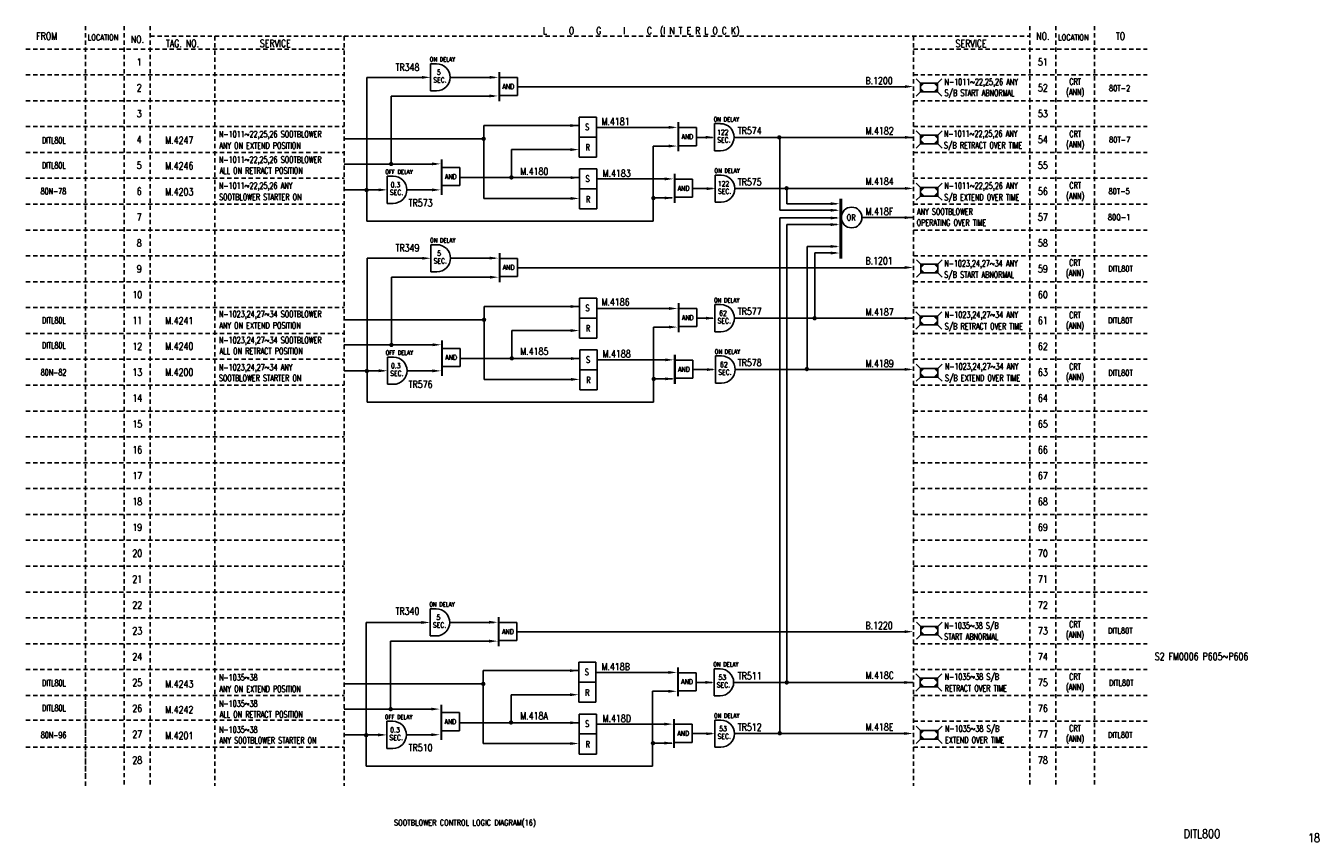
# Model space of a CAD drawing. Extents: x 11 to 460, y -301 to -17.
import ezdxf
from ezdxf.enums import TextEntityAlignment as Align

# ---------------------------------------------------------------- set-up
doc = ezdxf.new("R2010")
doc.units = 0
doc.header["$MEASUREMENT"] = 0
doc.linetypes.add('HIDDEN', pattern=[4, 1.5, -1, 1.5])
for name, color, linetype in [('CON', 4, 'CONTINUOUS'), ('DCS', 7, 'CONTINUOUS'), ('HID', 2, 'HIDDEN')]:
    doc.layers.add(name, color=color, linetype=linetype)
doc.styles.add('ROMANS', font='romans', dxfattribs={"width": 0.8})

msp = doc.modelspace()

# ---------------------------------------------------------------- linework, layer by layer
at = {"layer": 'CON'}
for p, q in [((151.35, -30.19), (153.45, -30.19)), ((151.35, -30.19), (151.35, -39.64)), ((129.16, -84.97), (129.16, -34.92)), ((149.29, -34.92), (129.16, -34.92)), ((173.59, -34.92), (158.24, -34.92)), ((181.55, -34.96), (175.2, -34.96)), ((181.55, -34.96), (181.55, -41.26)), ((321.74, -36.93), (320.24, -35.43)), ((327.74, -36.93), (329.24, -35.43)), ((151.35, -39.64), (153.45, -39.64)), ((316.9, -38.19), (181.55, -38.19)), ((321.74, -39.93), (320.24, -41.43)), ((327.74, -36.93), (321.74, -36.93)), ((321.74, -36.93), (321.74, -39.93)), ((321.74, -39.93), (327.74, -39.93)), ((327.74, -39.93), (327.74, -36.93)), ((327.74, -39.93), (329.24, -41.43)), ((173.42, -41.48), (137.63, -41.48)), ((137.63, -41.48), (137.63, -65.09)), ((181.55, -41.26), (175.2, -41.26)), ((203.06, -48.78), (203.06, -62.71)), ((209.05, -48.78), (203.06, -48.78)), ((209.05, -62.71), (209.05, -48.78)), ((169.85, -51.71), (203.13, -51.71)), ((169.85, -77.09), (169.85, -51.71)), ((176.45, -51.71), (176.45, -51.71)), ((235.74, -52.36), (209.08, -52.36)), ((243.85, -52.42), (237.5, -52.42)), ((243.85, -52.42), (243.85, -58.72)), ((250.1, -51.04), (252.2, -51.04)), ((250.1, -51.04), (250.1, -60.49)), ((321.82, -55.02), (320.32, -53.52)), ((327.82, -55.02), (329.32, -53.52)), ((169.82, -56.32), (121.34, -56.32)), ((209.05, -55.74), (203.06, -55.74)), ((249.39, -55.82), (243.85, -55.82)), ((319.34, -55.82), (256.94, -55.82)), ((272.8, -55.87), (272.8, -81.2)), ((321.82, -58.02), (320.32, -59.52)), ((327.82, -55.02), (321.82, -55.02)), ((321.82, -55.02), (321.82, -58.02)), ((321.82, -58.02), (327.82, -58.02)), ((327.82, -58.02), (327.82, -55.02)), ((327.82, -58.02), (329.32, -59.52)), ((179.5, -69.83), (179.5, -60.08)), ((179.5, -60.08), (201.3, -60.08)), ((203.06, -62.71), (209.05, -62.71)), ((235.44, -58.87), (228.77, -58.87)), ((228.77, -58.87), (228.77, -84.97)), ((243.85, -58.72), (237.5, -58.72)), ((250.1, -60.49), (252.2, -60.49)), ((153.16, -65.09), (121.34, -65.09)), ((161.53, -66.31), (155.19, -66.31)), ((161.53, -66.31), (161.53, -72.61)), ((203.22, -66.8), (203.22, -80.73)), ((209.21, -66.8), (203.22, -66.8)), ((209.21, -80.73), (209.21, -66.8)), ((136.26, -69.34), (138.36, -69.34)), ((136.26, -69.34), (136.26, -78.79)), ((203.13, -69.84), (161.57, -69.84)), ((233.93, -70.3), (209.27, -70.3)), ((242.52, -70.38), (236.17, -70.38)), ((242.52, -70.38), (242.52, -76.68)), ((250.37, -68.93), (252.47, -68.93)), ((250.37, -68.93), (250.37, -78.38)), ((321.83, -73.23), (320.33, -71.73)), ((327.83, -73.23), (329.33, -71.73)), ((134.9, -74.09), (121.34, -74.09)), ((153.22, -74.09), (143.07, -74.09)), ((161.53, -72.61), (155.19, -72.61)), ((209.21, -73.76), (203.22, -73.76)), ((249.39, -73.61), (242.52, -73.61)), ((317.83, -73.59), (257.24, -73.59)), ((275.31, -73.59), (275.31, -78.91)), ((321.83, -76.23), (320.33, -77.73)), ((327.83, -73.23), (321.83, -73.23)), ((321.83, -73.23), (321.83, -76.23)), ((321.83, -76.23), (327.83, -76.23)), ((327.83, -76.23), (327.83, -73.23)), ((327.83, -76.23), (329.33, -77.73)), ((136.26, -78.79), (138.36, -78.79)), ((201.19, -77.09), (169.85, -77.09)), ((203.22, -80.73), (209.21, -80.73)), ((235.44, -76.91), (228.77, -76.91)), ((242.52, -76.68), (236.17, -76.68)), ((250.37, -78.38), (252.47, -78.38)), ((275.31, -78.91), (292.58, -78.91)), ((228.77, -84.97), (129.16, -84.97)), ((272.8, -81.2), (292.6, -81.2)), ((272.87, -83.87), (292.73, -83.87)), ((272.9, -83.88), (272.9, -262.96)), ((301.42, -83.75), (318.97, -83.75)), ((275.25, -86.16), (292.69, -86.16)), ((275.27, -86.17), (275.27, -245.49)), ((151.46, -93.17), (153.56, -93.17)), ((151.46, -93.17), (151.46, -102.62)), ((282.31, -93.77), (292.51, -93.77)), ((282.31, -93.77), (282.31, -136.53)), ((149.4, -97.9), (129.26, -97.9)), ((129.26, -147.94), (129.26, -97.9)), ((173.7, -97.9), (158.35, -97.9)), ((181.66, -97.94), (175.31, -97.94)), ((181.66, -97.94), (181.66, -104.24)), ((284.97, -96.06), (292.42, -96.06)), ((284.97, -118.72), (284.97, -96.06)), ((321.85, -99.99), (320.35, -98.49)), ((327.85, -99.99), (329.35, -98.49)), ((151.46, -102.62), (153.56, -102.62)), ((317.01, -101.17), (181.66, -101.17)), ((321.85, -102.99), (320.35, -104.49)), ((327.85, -99.99), (321.85, -99.99)), ((321.85, -99.99), (321.85, -102.99)), ((321.85, -102.99), (327.85, -102.99)), ((327.85, -102.99), (327.85, -99.99)), ((327.85, -102.99), (329.35, -104.49)), ((173.53, -104.46), (137.74, -104.46)), ((137.74, -104.46), (137.74, -128.07)), ((181.66, -104.24), (175.31, -104.24)), ((203.17, -111.75), (203.17, -125.69)), ((209.16, -111.75), (203.17, -111.75)), ((209.16, -125.69), (209.16, -111.75)), ((169.96, -114.68), (203.24, -114.68)), ((169.96, -140.07), (169.96, -114.68)), ((176.56, -114.68), (176.56, -114.68)), ((235.49, -115.34), (209.19, -115.34)), ((243.96, -115.4), (237.61, -115.4)), ((243.96, -115.4), (243.96, -121.7)), ((250.22, -114.02), (252.32, -114.02)), ((250.22, -114.02), (250.22, -123.47)), ((321.66, -118.03), (320.16, -116.53)), ((327.66, -118.03), (329.16, -116.53)), ((169.94, -119.29), (121.34, -119.29)), ((209.16, -118.71), (203.17, -118.71)), ((249.5, -118.8), (243.96, -118.8)), ((319.45, -118.8), (257.05, -118.8)), ((321.66, -121.03), (320.16, -122.53)), ((327.66, -118.03), (321.66, -118.03)), ((321.66, -118.03), (321.66, -121.03)), ((321.66, -121.03), (327.66, -121.03)), ((327.66, -121.03), (327.66, -118.03)), ((327.66, -121.03), (329.16, -122.53)), ((179.61, -132.81), (179.61, -123.06)), ((179.61, -123.06), (201.41, -123.06)), ((203.17, -125.69), (209.16, -125.69)), ((235.55, -121.85), (228.88, -121.85)), ((228.88, -121.85), (228.88, -147.94)), ((243.96, -121.7), (237.61, -121.7)), ((250.22, -123.47), (252.32, -123.47)), ((153.27, -128.07), (121.34, -128.07)), ((161.65, -129.28), (155.3, -129.28)), ((161.65, -129.28), (161.65, -135.58)), ((203.33, -129.77), (203.33, -143.71)), ((209.32, -129.77), (203.33, -129.77)), ((209.32, -143.71), (209.32, -129.77)), ((136.37, -132.31), (138.47, -132.31)), ((136.37, -132.31), (136.37, -141.76)), ((203.24, -132.81), (161.68, -132.81)), ((234.15, -133.28), (209.38, -133.28)), ((242.63, -133.36), (236.28, -133.36)), ((242.63, -133.36), (242.63, -139.66)), ((250.48, -131.91), (252.58, -131.91)), ((250.48, -131.91), (250.48, -141.36)), ((321.79, -136.23), (320.29, -134.73)), ((327.79, -136.23), (329.29, -134.73)), ((135.02, -137.07), (121.34, -137.07)), ((153.33, -137.07), (143.19, -137.07)), ((161.65, -135.58), (155.3, -135.58)), ((209.32, -136.73), (203.33, -136.73)), ((249.5, -136.59), (242.63, -136.59)), ((317.94, -136.56), (257.35, -136.56)), ((321.79, -139.23), (320.29, -140.73)), ((327.79, -136.23), (321.79, -136.23)), ((321.79, -136.23), (321.79, -139.23)), ((321.79, -139.23), (327.79, -139.23)), ((327.79, -139.23), (327.79, -136.23)), ((327.79, -139.23), (329.29, -140.73)), ((136.37, -141.76), (138.47, -141.76)), ((201.3, -140.07), (169.96, -140.07)), ((203.33, -143.71), (209.32, -143.71)), ((235.55, -139.88), (228.88, -139.88)), ((242.63, -139.66), (236.28, -139.66)), ((250.48, -141.36), (252.58, -141.36)), ((228.88, -147.94), (129.26, -147.94)), ((151.2, -219.92), (153.3, -219.92)), ((151.2, -219.92), (151.2, -229.37)), ((149.15, -224.65), (128.95, -224.65)), ((128.95, -274.7), (128.95, -224.65)), ((173.44, -224.65), (158.09, -224.65)), ((181.4, -224.69), (175.06, -224.69)), ((181.4, -224.69), (181.4, -230.99)), ((321.85, -226.01), (320.35, -224.51)), ((327.85, -226.01), (329.35, -224.51)), ((316.75, -227.92), (181.4, -227.92)), ((321.85, -229.01), (320.35, -230.51)), ((327.85, -226.01), (321.85, -226.01)), ((321.85, -226.01), (321.85, -229.01)), ((321.85, -229.01), (327.85, -229.01)), ((327.85, -229.01), (327.85, -226.01)), ((327.85, -229.01), (329.35, -230.51)), ((173.27, -231.21), (137.48, -231.21)), ((137.48, -231.21), (137.48, -254.82)), ((151.2, -229.37), (153.3, -229.37)), ((181.4, -230.99), (175.06, -230.99)), ((169.7, -241.43), (202.98, -241.43)), ((169.7, -266.82), (169.7, -241.43)), ((176.3, -241.43), (176.3, -241.43)), ((202.91, -238.5), (202.91, -252.44)), ((208.9, -238.5), (202.91, -238.5)), ((208.9, -252.44), (208.9, -238.5)), ((234.67, -242.09), (208.93, -242.09)), ((243.7, -242.15), (237.36, -242.15)), ((243.7, -242.15), (243.7, -248.45)), ((249.96, -240.77), (252.06, -240.77)), ((249.96, -240.77), (249.96, -250.22)), ((321.66, -244.04), (320.16, -242.54)), ((327.66, -244.04), (329.16, -242.54)), ((169.68, -246.05), (121.34, -246.05)), ((208.9, -245.46), (202.91, -245.46)), ((249.24, -245.55), (243.7, -245.55)), ((319.2, -245.55), (256.8, -245.55)), ((321.66, -247.04), (320.16, -248.54)), ((327.66, -244.04), (321.66, -244.04)), ((321.66, -244.04), (321.66, -247.04)), ((321.66, -247.04), (327.66, -247.04)), ((327.66, -247.04), (327.66, -244.04)), ((327.66, -247.04), (329.16, -248.54)), ((179.35, -259.56), (179.35, -249.81)), ((179.35, -249.81), (201.15, -249.81)), ((235.29, -248.6), (228.62, -248.6)), ((228.62, -248.6), (228.62, -274.7)), ((243.7, -248.45), (237.36, -248.45)), ((249.96, -250.22), (252.06, -250.22)), ((153.01, -254.82), (121.34, -254.82)), ((161.39, -256.04), (155.04, -256.04)), ((161.39, -256.04), (161.39, -262.34)), ((202.91, -252.44), (208.9, -252.44)), ((136.12, -259.07), (138.22, -259.07)), ((136.12, -259.07), (136.12, -268.52)), ((202.98, -259.57), (161.42, -259.57)), ((203.07, -256.53), (203.07, -270.46)), ((209.06, -256.53), (203.07, -256.53)), ((209.06, -270.46), (209.06, -256.53)), ((233.75, -260.03), (209.12, -260.03)), ((242.37, -260.11), (236.03, -260.11)), ((242.37, -260.11), (242.37, -266.41)), ((250.23, -258.66), (252.33, -258.66)), ((250.23, -258.66), (250.23, -268.11)), ((134.76, -263.82), (121.34, -263.82)), ((153.07, -263.82), (142.93, -263.82)), ((161.39, -262.34), (155.04, -262.34)), ((209.06, -263.48), (203.07, -263.48)), ((249.24, -263.34), (242.37, -263.34)), ((317.68, -263.32), (257.09, -263.32)), ((321.79, -262.25), (320.29, -260.75)), ((327.79, -262.25), (321.79, -262.25)), ((321.79, -262.25), (321.79, -265.25)), ((327.79, -262.25), (329.29, -260.75)), ((327.79, -265.25), (327.79, -262.25)), ((136.12, -268.52), (138.22, -268.52)), ((201.04, -266.82), (169.7, -266.82)), ((235.29, -266.63), (228.62, -266.63)), ((242.37, -266.41), (236.03, -266.41)), ((250.23, -268.11), (252.33, -268.11)), ((321.79, -265.25), (320.29, -266.75)), ((321.79, -265.25), (327.79, -265.25)), ((327.79, -265.25), (329.29, -266.75)), ((203.07, -270.46), (209.06, -270.46)), ((228.62, -274.7), (129.01, -274.7))]:
    msp.add_line(p, q, dxfattribs=at)
for points, const_width in [([(175.25, -33.06), (175.25, -43.24)], 0.7), ([(325.56, -39.93), (325.56, -39.99)], 1), ([(237.55, -50.52), (237.55, -60.7)], 0.7), ([(325.64, -58.02), (325.64, -58.09)], 1), ([(155.23, -63.51), (155.23, -75.89)], 0.7), ([(236.22, -68.48), (236.22, -78.66)], 0.7), ([(325.65, -76.23), (325.65, -76.29)], 1), ([(294.07, -77.14), (294.07, -98.01)], 1), ([(175.36, -96.04), (175.36, -106.22)], 0.7), ([(325.66, -102.99), (325.66, -103.05)], 1), ([(237.66, -113.49), (237.66, -123.68)], 0.7), ([(325.48, -121.03), (325.48, -121.09)], 1), ([(155.35, -126.48), (155.35, -138.87)], 0.7), ([(236.33, -131.46), (236.33, -141.64)], 0.7), ([(325.61, -139.23), (325.61, -139.29)], 1), ([(175.1, -222.79), (175.1, -232.97)], 0.7), ([(325.66, -229.01), (325.66, -229.07)], 1), ([(237.4, -240.25), (237.4, -250.43)], 0.7), ([(325.48, -247.04), (325.48, -247.11)], 1), ([(155.09, -253.23), (155.09, -265.62)], 0.7), ([(236.07, -258.21), (236.07, -268.39)], 0.7), ([(325.61, -265.25), (325.61, -265.31)], 1)]:
    msp.add_lwpolyline(points, dxfattribs=dict(at, const_width=const_width))
at = {"layer": 'CON', "const_width": 0.75}
for points in [[(169.47, -56.32, 1), (170.22, -56.32, 1)], [(272.3, -55.82, 1), (273.05, -55.82, 1)], [(137.25, -65.09, 1), (138, -65.09, 1)], [(179.12, -69.76, 1), (179.87, -69.76, 1)], [(128.74, -74.16, 1), (129.49, -74.16, 1)], [(228.49, -76.94, 1), (229.24, -76.94, 1)], [(274.84, -73.54, 1), (275.59, -73.54, 1)], [(169.59, -119.29, 1), (170.34, -119.29, 1)], [(284.59, -118.79, 1), (285.34, -118.79, 1)], [(137.36, -128.07, 1), (138.11, -128.07, 1)], [(179.24, -132.73, 1), (179.99, -132.73, 1)], [(128.85, -137.13, 1), (129.6, -137.13, 1)], [(228.6, -139.91, 1), (229.35, -139.91, 1)], [(281.87, -136.47, 1), (282.62, -136.47, 1)], [(169.33, -246.05, 1), (170.08, -246.05, 1)], [(274.9, -245.54, 1), (275.65, -245.54, 1)], [(137.11, -254.82, 1), (137.86, -254.82, 1)], [(178.98, -259.48, 1), (179.73, -259.48, 1)], [(128.6, -263.89, 1), (129.35, -263.89, 1)], [(272.45, -263.22, 1), (273.2, -263.22, 1)], [(228.34, -266.67, 1), (229.09, -266.67, 1)]]:
    msp.add_lwpolyline(points, format="xyb", close=True, dxfattribs=at)
at = {"layer": 'CON'}
msp.add_circle((297.83, -83.7), 3.6, dxfattribs=at)
for centre in [(153.45, -34.92), (252.2, -55.77), (138.36, -74.06), (252.47, -73.66), (153.56, -97.89), (252.32, -118.75), (138.47, -137.04), (252.58, -136.63), (153.3, -224.64), (252.06, -245.5), (138.22, -263.79), (252.33, -263.38)]:
    msp.add_arc(centre, 4.72, 270, 90, dxfattribs=at)
for points in [[(148.35, -34.43), (148.35, -35.43), (151.35, -34.93)], [(171.89, -34.42), (171.89, -35.42), (174.89, -34.92)], [(316.38, -37.64), (316.38, -38.64), (319.38, -38.14)], [(323.24, -36.93), (321.74, -36.93), (321.74, -38.43)], [(321.74, -38.43), (321.74, -39.93), (323.24, -39.93)], [(326.24, -36.93), (327.74, -36.93), (327.74, -38.43)], [(327.74, -38.43), (327.74, -39.93), (326.24, -39.93)], [(171.86, -40.9), (171.86, -41.9), (174.86, -41.4)], [(200, -51.21), (200, -52.21), (203, -51.71)], [(234.18, -51.82), (234.18, -52.82), (237.18, -52.32)], [(234.2, -58.34), (234.2, -59.34), (237.2, -58.84)], [(247.1, -55.28), (247.1, -56.28), (250.1, -55.78)], [(316.34, -55.32), (316.34, -56.32), (319.34, -55.82)], [(323.32, -55.02), (321.82, -55.02), (321.82, -56.52)], [(321.82, -56.52), (321.82, -58.02), (323.32, -58.02)], [(326.32, -55.02), (327.82, -55.02), (327.82, -56.52)], [(327.82, -56.52), (327.82, -58.02), (326.32, -58.02)], [(200, -59.58), (200, -60.58), (203, -60.08)], [(151.9, -64.55), (151.9, -65.55), (154.9, -65.05)], [(200.13, -69.34), (200.13, -70.34), (203.13, -69.84)], [(232.84, -69.78), (232.84, -70.78), (235.84, -70.28)], [(133.26, -73.58), (133.26, -74.58), (136.26, -74.08)], [(151.91, -73.6), (151.91, -74.6), (154.91, -74.1)], [(232.81, -76.41), (232.81, -77.41), (235.81, -76.91)], [(247.37, -73.17), (247.37, -74.17), (250.37, -73.67)], [(316.34, -73.08), (316.34, -74.08), (319.34, -73.58)], [(323.33, -73.23), (321.83, -73.23), (321.83, -74.73)], [(321.83, -74.73), (321.83, -76.23), (323.33, -76.23)], [(326.33, -73.23), (327.83, -73.23), (327.83, -74.73)], [(327.83, -74.73), (327.83, -76.23), (326.33, -76.23)], [(200.13, -76.58), (200.13, -77.58), (203.13, -77.08)], [(290.56, -80.69), (290.56, -81.69), (293.56, -81.19)], [(290.58, -78.4), (290.58, -79.4), (293.58, -78.9)], [(290.56, -83.38), (290.56, -84.38), (293.56, -83.88)], [(316.3, -83.25), (316.3, -84.25), (319.3, -83.75)], [(290.57, -85.67), (290.57, -86.67), (293.57, -86.17)], [(290.55, -93.28), (290.55, -94.28), (293.55, -93.78)], [(148.46, -97.4), (148.46, -98.4), (151.46, -97.9)], [(171.96, -97.34), (171.96, -98.34), (174.96, -97.84)], [(290.57, -95.57), (290.57, -96.57), (293.57, -96.07)], [(316.33, -100.61), (316.33, -101.61), (319.33, -101.11)], [(323.35, -99.99), (321.85, -99.99), (321.85, -101.49)], [(321.85, -101.49), (321.85, -102.99), (323.35, -102.99)], [(326.35, -99.99), (327.85, -99.99), (327.85, -101.49)], [(327.85, -101.49), (327.85, -102.99), (326.35, -102.99)], [(172.02, -103.99), (172.02, -104.99), (175.02, -104.49)], [(200.11, -114.18), (200.11, -115.18), (203.11, -114.68)], [(234.27, -114.88), (234.27, -115.88), (237.27, -115.38)], [(234.3, -121.35), (234.3, -122.35), (237.3, -121.85)], [(247.22, -118.26), (247.22, -119.26), (250.22, -118.76)], [(316.3, -118.3), (316.3, -119.3), (319.3, -118.8)], [(323.16, -118.03), (321.66, -118.03), (321.66, -119.53)], [(321.66, -119.53), (321.66, -121.03), (323.16, -121.03)], [(326.16, -118.03), (327.66, -118.03), (327.66, -119.53)], [(327.66, -119.53), (327.66, -121.03), (326.16, -121.03)], [(200.11, -122.56), (200.11, -123.56), (203.11, -123.06)], [(152.07, -127.51), (152.07, -128.51), (155.07, -128.01)], [(200.24, -132.31), (200.24, -133.31), (203.24, -132.81)], [(232.98, -132.76), (232.98, -133.76), (235.98, -133.26)], [(133.37, -136.55), (133.37, -137.55), (136.37, -137.05)], [(152.03, -136.59), (152.03, -137.59), (155.03, -137.09)], [(247.48, -136.14), (247.48, -137.14), (250.48, -136.64)], [(316.3, -136.07), (316.3, -137.07), (319.3, -136.57)], [(323.29, -136.23), (321.79, -136.23), (321.79, -137.73)], [(321.79, -137.73), (321.79, -139.23), (323.29, -139.23)], [(326.29, -136.23), (327.79, -136.23), (327.79, -137.73)], [(327.79, -137.73), (327.79, -139.23), (326.29, -139.23)], [(200.24, -139.55), (200.24, -140.55), (203.24, -140.05)], [(233.06, -139.36), (233.06, -140.36), (236.06, -139.86)], [(148.2, -224.16), (148.2, -225.16), (151.2, -224.66)], [(171.73, -224.08), (171.73, -225.08), (174.73, -224.58)], [(316.23, -227.37), (316.23, -228.37), (319.23, -227.87)], [(323.35, -226.01), (321.85, -226.01), (321.85, -227.51)], [(321.85, -227.51), (321.85, -229.01), (323.35, -229.01)], [(326.35, -226.01), (327.85, -226.01), (327.85, -227.51)], [(327.85, -227.51), (327.85, -229.01), (326.35, -229.01)], [(171.72, -230.66), (171.72, -231.66), (174.72, -231.16)], [(199.85, -240.93), (199.85, -241.93), (202.85, -241.43)], [(234.09, -241.55), (234.09, -242.55), (237.09, -242.05)], [(246.96, -245.01), (246.96, -246.01), (249.96, -245.51)], [(316.2, -245.05), (316.2, -246.05), (319.2, -245.55)], [(323.16, -244.04), (321.66, -244.04), (321.66, -245.54)], [(321.66, -245.54), (321.66, -247.04), (323.16, -247.04)], [(326.16, -244.04), (327.66, -244.04), (327.66, -245.54)], [(327.66, -245.54), (327.66, -247.04), (326.16, -247.04)], [(199.85, -249.31), (199.85, -250.31), (202.85, -249.81)], [(234.05, -248.11), (234.05, -249.11), (237.05, -248.61)], [(151.64, -254.31), (151.64, -255.31), (154.64, -254.81)], [(199.98, -259.07), (199.98, -260.07), (202.98, -259.57)], [(232.68, -259.54), (232.68, -260.54), (235.68, -260.04)], [(133.12, -263.3), (133.12, -264.3), (136.12, -263.8)], [(151.68, -263.23), (151.68, -264.23), (154.68, -263.73)], [(247.23, -262.9), (247.23, -263.9), (250.23, -263.4)], [(316.2, -262.81), (316.2, -263.81), (319.2, -263.31)], [(323.29, -262.25), (321.79, -262.25), (321.79, -263.75)], [(321.79, -263.75), (321.79, -265.25), (323.29, -265.25)], [(326.29, -262.25), (327.79, -262.25), (327.79, -263.75)], [(327.79, -263.75), (327.79, -265.25), (326.29, -265.25)], [(199.98, -266.3), (199.98, -267.3), (202.98, -266.8)], [(232.73, -266.15), (232.73, -267.15), (235.73, -266.65)]]:
    msp.add_solid(points, dxfattribs=at)
at = {"layer": 'HID'}
for p, q in [((31.34, -17.06), (31.34, -277.6)), ((44.84, -17.06), (44.84, -277.6)), ((44.84, -17.06), (44.84, -277.6)), ((44.84, -17.06), (44.84, -281.57)), ((53.84, -17.06), (53.84, -277.6)), ((53.84, -17.06), (53.84, -277.6)), ((53.84, -17.06), (53.84, -281.57)), ((359.84, -17.06), (359.84, -281.57)), ((368.84, -17.06), (368.84, -281.57)), ((382.34, -17.06), (382.34, -281.57)), ((53.84, -20.57), (359.84, -20.57)), ((76.34, -20.57), (76.34, -281.57)), ((121.34, -20.57), (121.34, -281.57)), ((319.34, -20.57), (319.34, -281.57)), ((10.59, -25.07), (121.34, -25.07)), ((319.34, -25.07), (400.59, -25.07)), ((10.59, -34.07), (121.34, -34.07)), ((319.34, -34.07), (400.59, -34.07)), ((10.59, -43.07), (121.34, -43.07)), ((319.34, -43.07), (400.59, -43.07)), ((10.59, -52.07), (121.34, -52.07)), ((319.34, -52.07), (400.59, -52.07)), ((10.59, -61.07), (121.34, -61.07)), ((319.34, -61.07), (400.59, -61.07)), ((10.59, -70.07), (121.34, -70.07)), ((319.34, -70.07), (400.59, -70.07)), ((10.59, -79.07), (121.34, -79.07)), ((319.34, -79.07), (400.59, -79.07)), ((10.59, -88.07), (121.34, -88.07)), ((319.34, -88.07), (400.59, -88.07)), ((10.59, -97.07), (121.34, -97.07)), ((319.34, -97.07), (400.59, -97.07)), ((10.59, -106.07), (121.34, -106.07)), ((319.34, -106.07), (400.59, -106.07)), ((10.59, -115.07), (121.34, -115.07)), ((319.34, -115.07), (400.59, -115.07)), ((10.59, -124.07), (121.34, -124.07)), ((319.34, -124.07), (400.59, -124.07)), ((10.59, -133.07), (121.34, -133.07)), ((319.34, -133.07), (400.59, -133.07)), ((10.59, -142.07), (121.34, -142.07)), ((319.34, -142.07), (400.59, -142.07)), ((10.59, -151.07), (121.35, -151.07)), ((319.34, -151.07), (400.59, -151.07)), ((10.59, -160.07), (121.34, -160.07)), ((319.34, -160.07), (400.59, -160.07)), ((10.59, -169.07), (121.34, -169.07)), ((319.34, -169.07), (400.59, -169.07)), ((10.59, -178.07), (121.34, -178.07)), ((319.34, -178.07), (400.59, -178.07)), ((10.59, -187.07), (121.34, -187.07)), ((319.34, -187.07), (400.59, -187.07)), ((10.59, -196.07), (121.34, -196.07)), ((319.34, -196.07), (400.59, -196.07)), ((10.59, -205.07), (121.34, -205.07)), ((319.34, -205.07), (400.59, -205.07)), ((10.59, -214.07), (121.34, -214.07)), ((319.34, -214.07), (400.59, -214.07)), ((10.59, -223.07), (121.34, -223.07)), ((319.34, -223.07), (400.59, -223.07)), ((10.59, -232.07), (121.34, -232.07)), ((31.34, -232.07), (31.34, -277.6)), ((319.34, -232.07), (400.59, -232.07)), ((10.59, -241.07), (121.34, -241.07)), ((319.34, -241.07), (400.59, -241.07)), ((10.59, -250.07), (121.34, -250.07)), ((31.34, -250.07), (31.34, -281.57)), ((319.34, -250.07), (400.59, -250.07)), ((10.59, -258.71), (121.34, -258.71)), ((319.34, -259.07), (400.59, -259.07)), ((10.59, -268.07), (121.34, -268.07)), ((319.34, -268.07), (400.59, -268.07))]:
    msp.add_line(p, q, dxfattribs=at)

# ---------------------------------------------------------------- texts
at = {"layer": 'CON', "style": 'ROMANS'}
for s, height, width, p in [('L     O     G     I     C  (I N T E R L O C K)', 2.5, 0.8, (224.63, -18.86)), ('FROM', 2.5, 0.8, (17.84, -20.57)), ('NO.', 2.5, 0.8, (49.39, -21.68)), ('TAG. NO. ', 2.5, 0.8, (65.75, -23.12)), ('SERVICE', 2.5, 0.8, (97.36, -23.12)), ('SERVICE', 2.5, 0.8, (339.37, -23.16)), ('NO.', 2.5, 0.8, (364.34, -20.57)), ('TO', 2.5, 0.8, (391.34, -20.57)), (' 1', 2.5, 0.8, (49.34, -29.57)), ('ON DELAY', 1.5, 0.8, (155.48, -28.66)), ('51', 2.5, 0.8, (364.34, -29.57)), ('SEC.', 1.75, 0.8, (154.63, -35.84)), ('5', 1.75, 0.8, (154.24, -33.18)), ('CRT', 2.2, 0.7, (375.55, -36.4)), (' 2', 2.5, 0.8, (49.34, -38.57)), ('AND', 1.75, 0.8, (178.4, -38.11)), ('52', 2.5, 0.8, (364.34, -38.57)), ('(ANN)', 2.2, 0.7, (375.55, -40.17)), (' 3', 2.5, 0.8, (49.34, -47.57)), ('ON DELAY', 1.5, 0.8, (254.23, -49.51)), ('53', 2.5, 0.8, (364.34, -47.57)), ('S', 2.2, 0.7, (205.85, -52.19)), ('122', 1.75, 0.8, (252.99, -54.04)), ('CRT', 2.2, 0.7, (375.57, -54.64)), (' 4', 2.5, 0.8, (49.34, -56.57)), ('R', 2.2, 0.7, (206.02, -59.33)), ('AND', 1.75, 0.8, (240.7, -55.57)), ('SEC.', 1.75, 0.8, (253.38, -56.7)), ('54', 2.5, 0.8, (364.34, -56.57)), ('(ANN)', 2.2, 0.7, (375.57, -58.41)), (' 5', 2.5, 0.8, (49.34, -65.57)), ('OFF DELAY', 1.5, 0.8, (140.39, -67.81)), ('ON DELAY', 1.5, 0.8, (254.5, -67.4)), ('55', 2.5, 0.8, (364.34, -65.57)), ('0.3', 1.75, 0.8, (139.15, -72.33)), ('AND', 1.75, 0.8, (158.38, -69.46)), ('S', 2.2, 0.7, (206.01, -70.21)), ('122', 1.75, 0.8, (253.26, -71.92)), ('CRT', 2.2, 0.7, (375.57, -72.55)), (' 6', 2.5, 0.8, (49.34, -74.57)), ('SEC.', 1.75, 0.8, (139.54, -74.99)), ('R', 2.2, 0.7, (206.18, -77.35)), ('AND', 1.75, 0.8, (239.37, -73.53)), ('SEC.', 1.75, 0.8, (253.65, -74.58)), ('56', 2.5, 0.8, (364.34, -74.57)), ('(ANN)', 2.2, 0.7, (375.57, -76.33)), (' 7', 2.5, 0.8, (49.34, -83.57)), ('OR', 2, 0.8, (297.65, -83.7)), ('57', 2.5, 0.8, (364.34, -83.57)), (' 8', 2.5, 0.8, (49.34, -92.57)), ('ON DELAY', 1.5, 0.8, (155.59, -91.63)), ('58', 2.5, 0.8, (364.34, -92.57)), ('SEC.', 1.75, 0.8, (154.74, -98.82)), ('5', 1.75, 0.8, (154.35, -96.16)), ('CRT', 2.2, 0.7, (375.49, -99.45)), (' 9', 2.5, 0.8, (49.34, -101.57)), ('AND', 1.75, 0.8, (178.51, -101.09)), ('59', 2.5, 0.8, (364.34, -101.57)), ('(ANN)', 2.2, 0.7, (375.49, -103.22)), ('10', 2.5, 0.8, (49.34, -110.57)), ('ON DELAY', 1.5, 0.8, (254.34, -112.49)), ('60', 2.5, 0.8, (364.34, -110.57)), ('S', 2.2, 0.7, (205.96, -115.16)), ('62', 1.75, 0.8, (253.1, -117.01)), ('CRT', 2.2, 0.7, (375.51, -117.69)), ('11', 2.5, 0.8, (49.34, -119.57)), ('R', 2.2, 0.7, (206.13, -122.3)), ('AND', 1.75, 0.8, (240.81, -118.55)), ('SEC.', 1.75, 0.8, (253.49, -119.67)), ('61', 2.5, 0.8, (364.34, -119.57)), ('(ANN)', 2.2, 0.7, (375.51, -121.46)), ('12', 2.5, 0.8, (49.34, -128.57)), ('OFF DELAY', 1.5, 0.8, (140.5, -130.78)), ('ON DELAY', 1.5, 0.8, (254.61, -130.37)), ('62', 2.5, 0.8, (364.34, -128.57)), ('0.3', 1.75, 0.8, (139.26, -135.31)), ('AND', 1.75, 0.8, (158.5, -132.43)), ('S', 2.2, 0.7, (206.13, -133.18)), ('62', 1.75, 0.8, (253.37, -134.9)), ('CRT', 2.2, 0.7, (375.51, -135.61)), ('13', 2.5, 0.8, (49.34, -137.57)), ('SEC.', 1.75, 0.8, (139.65, -137.97)), ('R', 2.2, 0.7, (206.29, -140.32)), ('AND', 1.75, 0.8, (239.48, -136.51)), ('SEC.', 1.75, 0.8, (253.76, -137.56)), ('63', 2.5, 0.8, (364.34, -137.57)), ('(ANN)', 2.2, 0.7, (375.51, -139.38)), ('14', 2.5, 0.8, (49.34, -146.57)), ('64', 2.5, 0.8, (364.34, -146.57)), ('15', 2.5, 0.8, (49.34, -155.57)), ('65', 2.5, 0.8, (364.34, -155.57)), ('16', 2.5, 0.8, (49.34, -164.57)), ('66', 2.5, 0.8, (364.34, -164.57)), ('17', 2.5, 0.8, (49.34, -173.57)), ('67', 2.5, 0.8, (364.34, -173.57)), ('18', 2.5, 0.8, (49.34, -182.57)), ('68', 2.5, 0.8, (364.34, -182.57)), ('19', 2.5, 0.8, (49.34, -191.57)), ('69', 2.5, 0.8, (364.34, -191.57)), ('20', 2.5, 0.8, (49.34, -200.57)), ('70', 2.5, 0.8, (364.34, -200.57)), ('21', 2.5, 0.8, (49.34, -209.57)), ('71', 2.5, 0.8, (364.34, -209.57)), ('22', 2.5, 0.8, (49.34, -218.57)), ('ON DELAY', 1.5, 0.8, (155.33, -218.39)), ('72', 2.5, 0.8, (364.34, -218.57)), ('SEC.', 1.75, 0.8, (154.48, -225.57)), ('5', 1.75, 0.8, (154.09, -222.91)), ('CRT', 2.2, 0.7, (375.5, -225.32)), ('23', 2.5, 0.8, (49.34, -227.57)), ('AND', 1.75, 0.8, (178.25, -227.84)), ('73', 2.5, 0.8, (364.34, -227.57)), ('(ANN)', 2.2, 0.7, (375.5, -229.09)), ('24', 2.5, 0.8, (49.34, -236.57)), ('74', 2.5, 0.8, (364.34, -236.57)), ('S', 2.2, 0.7, (205.7, -241.92)), ('ON DELAY', 1.5, 0.8, (254.08, -239.24)), ('53', 1.75, 0.8, (252.84, -243.76)), ('CRT', 2.2, 0.7, (375.52, -243.56)), ('25', 2.5, 0.8, (49.34, -245.57)), ('AND', 1.75, 0.8, (240.55, -245.3)), ('SEC.', 1.75, 0.8, (253.23, -246.43)), ('75', 2.5, 0.8, (364.34, -245.57)), ('(ANN)', 2.2, 0.7, (375.52, -247.33)), ('R', 2.2, 0.7, (205.87, -249.05)), ('26', 2.5, 0.8, (49.34, -254.57)), ('ON DELAY', 1.5, 0.8, (254.35, -257.13)), ('76', 2.5, 0.8, (364.34, -254.57)), ('OFF DELAY', 1.5, 0.8, (140.24, -257.53)), ('AND', 1.75, 0.8, (158.24, -259.19)), ('S', 2.2, 0.7, (205.87, -259.94)), ('53', 1.75, 0.8, (253.11, -261.65)), ('CRT', 2.2, 0.7, (375.52, -261.48)), ('27', 2.5, 0.8, (49.34, -263.57)), ('SEC.', 1.75, 0.8, (139.39, -264.72)), ('0.3', 1.75, 0.8, (139, -262.06)), ('AND', 1.75, 0.8, (239.22, -263.26)), ('SEC.', 1.75, 0.8, (253.5, -264.31)), ('77', 2.5, 0.8, (364.34, -263.57)), ('(ANN)', 2.2, 0.7, (375.52, -265.25)), ('R', 2.2, 0.7, (206.03, -267.07)), ('28', 2.5, 0.8, (49.34, -272.57)), ('78', 2.5, 0.8, (364.34, -272.57))]:
    msp.add_text(s, height=height, dxfattribs=dict(at, width=width)).set_placement(p, align=Align.MIDDLE)
for s, height, width, p in [('LOCATION', 2, 0.8, (32.15, -22.64)), ('LOCATION', 2, 0.8, (369.65, -22.64)), ('N-1011~22,25,26 ANY', 2.2, 0.7, (330.14, -38.25)), ('S/B START ABNORMAL', 2.2, 0.7, (330.14, -42.08)), ('80T-2', 2, 0.8, (387.34, -40.29)), ('N-1011~22,25,26 SOOTBLOWER', 2.2, 0.7, (77.79, -56.46)), ('N-1011~22,25,26 ANY', 2.2, 0.7, (329.95, -56.3)), ('DITL80L', 2.2, 0.7, (16.2, -58.58)), ('ANY ON EXTEND POSITION', 2.2, 0.7, (77.9, -60.43)), ('S/B RETRACT OVER TIME', 2.2, 0.7, (329.95, -60.3)), ('80T-7', 2, 0.8, (387.37, -58.21)), ('N-1011~22,25,26 SOOTBLOWER', 2.2, 0.7, (77.79, -65.31)), ('DITL80L', 2.2, 0.7, (16.2, -67.3)), ('ALL ON RETRACT POSITION', 2.2, 0.7, (77.97, -69.13)), ('N-1011~22,25,26 ANY', 2.2, 0.7, (77.79, -74.4)), ('N-1011~22,25,26 ANY', 2.2, 0.7, (330.05, -74.42)), ('80N-78', 2.2, 0.7, (15.73, -76.3)), ('SOOTBLOWER STARTER ON', 2.2, 0.7, (77.83, -78.35)), ('S/B EXTEND OVER TIME', 2.2, 0.7, (330.05, -78.42)), ('80T-5', 2, 0.8, (387.19, -76.16)), ('ANY SOOTBLOWER', 2.2, 0.7, (320.6, -83.43)), ('OPERATING OVER TIME', 2.2, 0.7, (320.46, -87.24)), ('80Q-1', 2, 0.8, (386.96, -85.2)), ('N-1023,24,27~34 ANY', 2.2, 0.7, (330.04, -101.47)), ('S/B START ABNORMAL', 2.2, 0.7, (330.04, -105.37)), ('DITL80T', 2, 0.8, (387.11, -103.13)), ('N-1023,24,27~34 SOOTBLOWER', 2.2, 0.7, (77.79, -119.09)), ('N-1023,24,27~34 ANY', 2.2, 0.7, (330.2, -119.31)), ('DITL80L', 2.2, 0.7, (16.22, -121.22)), ('ANY ON EXTEND POSITION', 2.2, 0.7, (77.9, -123.06)), ('S/B RETRACT OVER TIME', 2.2, 0.7, (330.2, -123.31)), ('DITL80T', 2, 0.8, (387.03, -121.14)), ('N-1023,24,27~34 SOOTBLOWER', 2.2, 0.7, (77.79, -128.16)), ('DITL80L', 2.2, 0.7, (16.22, -129.94)), ('ALL ON RETRACT POSITION', 2.2, 0.7, (77.96, -131.98)), ('N-1023,24,27~34 ANY', 2.2, 0.7, (77.79, -137.6)), ('N-1023,24,27~34 ANY', 2.2, 0.7, (330.3, -137.32)), ('80N-82', 2.2, 0.7, (15.78, -139.35)), ('SOOTBLOWER STARTER ON', 2.2, 0.7, (77.76, -141.37)), ('S/B EXTEND OVER TIME', 2.2, 0.7, (330.3, -141.32)), ('DITL80T', 2, 0.8, (387.09, -139.36)), ('N-1035~38 S/B', 2.2, 0.7, (330.04, -227.49)), ('START ABNORMAL', 2.2, 0.7, (330.04, -231.39)), ('DITL80T', 2, 0.8, (387.02, -229.11)), ('N-1035~38', 2.2, 0.7, (77.82, -245.56)), ('N-1035~38 S/B', 2.2, 0.7, (330.2, -245.32)), ('DITL80L', 2.2, 0.7, (16.23, -247.46)), ('ANY ON EXTEND POSITION', 2.2, 0.7, (77.93, -249.53)), ('RETRACT OVER TIME', 2.2, 0.7, (330.2, -249.32)), ('DITL80T', 2, 0.8, (387.34, -247.27)), ('N-1035~38', 2.2, 0.7, (77.82, -254.63)), ('DITL80L', 2.2, 0.7, (16.23, -256.17)), ('ALL ON RETRACT POSITION', 2.2, 0.7, (78, -258.45)), ('N-1035~38 S/B', 2.2, 0.7, (330.3, -263.34)), ('80N-96', 2.2, 0.7, (15.8, -265.59)), ('ANY SOOTBLOWER STARTER ON', 2.2, 0.7, (77.88, -267.45)), ('N-1035~38', 2.2, 0.7, (77.82, -263.69)), ('EXTEND OVER TIME', 2.2, 0.7, (330.3, -267.33)), ('DITL80T', 2, 0.8, (386.98, -265.4))]:
    msp.add_text(s, height=height, dxfattribs=dict(at, width=width)).set_placement(p, align=Align.BOTTOM_LEFT)
at = {"layer": 'CON', "lineweight": 9, "style": 'ROMANS', "width": 0.8}
msp.add_text('SOOTBLOWER CONTROL LOGIC DIAGRAM(16)', height=2, dxfattribs=at).set_placement((138.65, -294.33), align=Align.MIDDLE_LEFT)
for s, p in [('DITL80O', (413.37, -300.59)), ('18', (456.61, -302.02))]:
    msp.add_text(s, height=3, dxfattribs=at).set_placement(p, align=Align.BOTTOM_LEFT)
at = {"layer": 'DCS', "style": 'ROMANS', "width": 0.8}
for s, p in [('TR348', (139.17, -33.41)), ('B.1200', (302.61, -38.06)), ('M.4181', (210.83, -52.3)), ('TR574', (258.2, -55.49)), ('M.4182', (302.68, -55.56)), ('M.4247', (59.09, -58.82)), ('M.4246', (59.09, -67.72)), ('M.4180', (182.57, -69.63)), ('M.4183', (211.21, -70.33)), ('TR575', (258.2, -73.34)), ('M.4184', (302.68, -73.1)), ('M.4203', (59.09, -76.75)), ('TR573', (143.73, -80.61)), ('M.418F', (302.68, -83.6)), ('TR349', (139.17, -96.28)), ('B.1201', (302.61, -100.78)), ('M.4186', (210.83, -115.12)), ('TR577', (258.2, -118.37)), ('M.4187', (302.68, -118.58)), ('M.4241', (59.09, -121.6)), ('M.4240', (59.09, -130.51)), ('M.4185', (182.57, -132.3)), ('M.4188', (211.21, -133.15)), ('TR578', (258.2, -136.22)), ('M.4189', (302.68, -136.52)), ('M.4200', (59.09, -139.54)), ('TR576', (143.73, -143.79)), ('TR340', (139.17, -222.7)), ('B.1220', (302.61, -227.72)), ('M.418B', (210.83, -242.03)), ('TR511', (258.2, -245.25)), ('M.418C', (302.68, -245.08)), ('M.4243', (59.09, -248.1)), ('M.4242', (59.09, -257)), ('M.418A', (182.57, -259.16)), ('M.418D', (211.21, -260.06)), ('TR512', (258.2, -263.1)), ('M.418E', (302.68, -263.03)), ('M.4201', (59.09, -266.03)), ('TR510', (143.73, -270.24))]:
    msp.add_text(s, height=2.5, dxfattribs=at).set_placement(p, align=Align.BOTTOM_LEFT)
at = {"layer": 'DCS', "lineweight": 15, "style": 'ROMANS', "width": 0.8}
msp.add_text('S2 FM0006 P605~P606', height=2.5, dxfattribs=at).set_placement((403.25, -238.49), align=Align.BOTTOM_LEFT)

doc.saveas('drawing.dxf')
